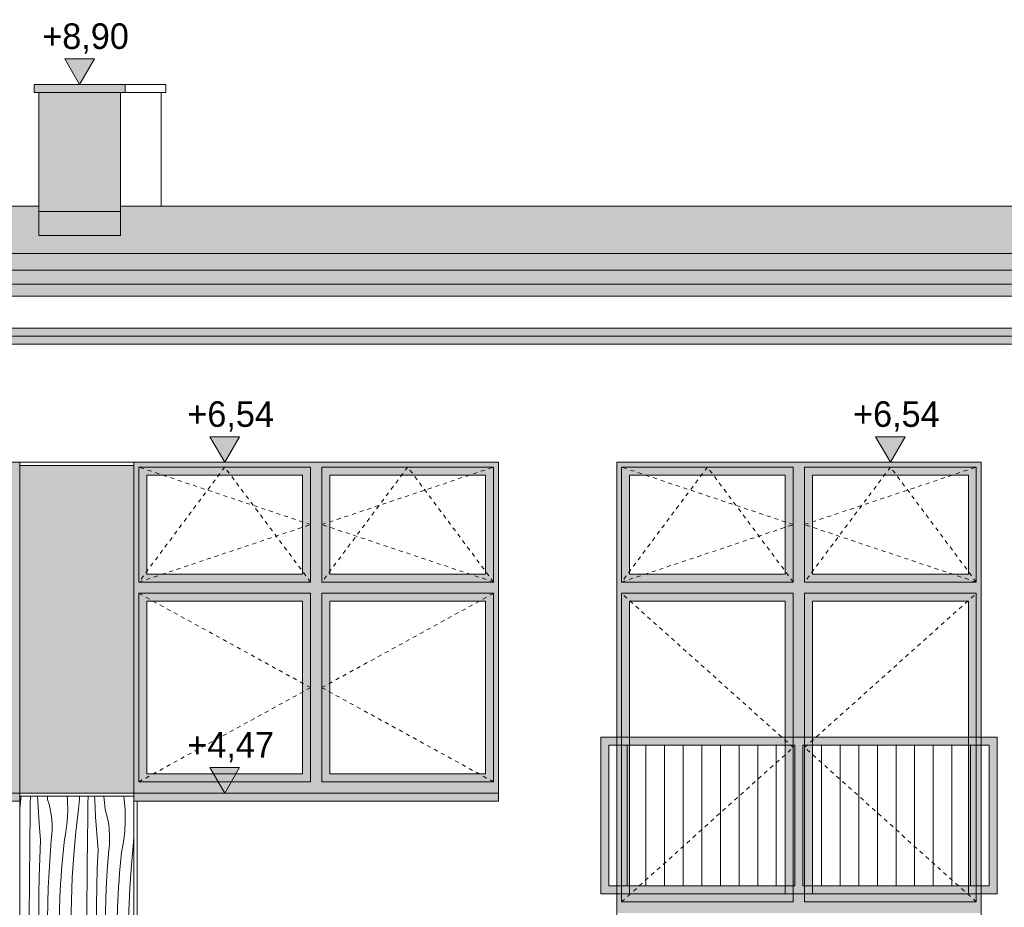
# Model space of a CAD drawing. Extents: x -366324 to -207045, y 68808 to 138616.
# Tile 147 of 170: x -228512 to -222352, y 118760 to 124314. Entities that reach past the tile are written whole.
import ezdxf

# ---------------------------------------------------------------- set-up
doc = ezdxf.new("R2010")
doc.units = 0
doc.header["$MEASUREMENT"] = 0
doc.linetypes.add('Dashed', pattern=[564.444447, 282.222223, -282.222223])
doc.linetypes.add('Hidden Line', pattern=[50, 25, -25])
for name, color, linetype, lineweight in [('Arch balustrady_Nr_Pióra__21', 7, 'Continuous', 9), ('Arch kolorystyka_Nr_Pióra__41', 7, 'Continuous', 15), ('Arch okna_Nr_Pióra__21', 7, 'Continuous', 9), ('Arch rynny_Nr_Pióra__21', 7, 'Continuous', 9), ('Arch wykończenie_Nr_Pióra__21', 7, 'Continuous', 9), ('Arch wymiary_Nr_Pióra__21', 7, 'Continuous', 9), ('arch wypelnienia_Nr_Pióra__21', 7, 'Continuous', 9), ('Arch ściany zewnętrzne_Nr_Pióra__21', 7, 'Continuous', 9), ('INWENT DACH_Nr_Pióra__21', 7, 'Continuous', 9)]:
    doc.layers.add(name, color=color, linetype=linetype, lineweight=lineweight)
for name, color, linetype, lineweight, true_color in [('ARCH dach_Nr_Pióra__22', 7, 'Continuous', 9, 0x7f7f7f), ('Arch kolorystyka_Nr_Pióra__2', 7, 'Continuous', 13, 0x7f7f7f), ('Arch kolorystyka_Nr_Pióra__22', 7, 'Continuous', 9, 0x7f7f7f), ('Arch kolorystyka_Nr_Pióra__61', 7, 'Continuous', 20, 0x4d4d4d), ('Arch kolorystyka_Nr_Pióra__81', 7, 'Continuous', 9, 0x5d5d5d), ('Arch rynny_Nr_Pióra__81', 7, 'Continuous', 9, 0x5d5d5d), ('Arch wykończenie_Nr_Pióra__2', 7, 'Continuous', 13, 0x7f7f7f), ('Arch ściany zewnętrzne_Nr_Pióra__2', 7, 'Continuous', 13, 0x7f7f7f)]:
    doc.layers.add(name, color=color, linetype=linetype, lineweight=lineweight, true_color=true_color)
doc.layers.add('Arch wymiary', color=7, linetype='Continuous')
doc.styles.add('GENERATED_STYLE_1', font='txt')

# ---------------------------------------------------------------- blocks, each defined once
blk = doc.blocks.new('*X124')
at = {"layer": 'Arch kolorystyka_Nr_Pióra__22', "linetype": 'Continuous'}
for p, q in [((-228505.2, 119437.5), (-228503.2, 119454.6)), ((-228445.8, 119409.6), (-228445.1, 119454.6)), ((-228396.8, 119389), (-228400.6, 119454.6)), ((-228337.1, 119435.3), (-228338.9, 119454.6)), ((-228212.5, 119431.4), (-228214.3, 119454.6)), ((-228138.6, 119435.5), (-228137.1, 119454.6)), ((-228084.6, 119408.8), (-228083.9, 119454.6)), ((-228042.6, 119430.1), (-228043.9, 119454.6)), ((-227976.9, 119371.8), (-227984.7, 119454.6)), ((-227857.6, 119434.2), (-227860.6, 119454.6)), ((-228511.9, 119378), (-228505.2, 119437.5)), ((-228446.6, 119347), (-228445.8, 119409.6)), ((-228389.9, 119284.5), (-228396.8, 119389)), ((-228328, 119404.4), (-228337.1, 119435.3)), ((-228320.6, 119373.1), (-228328, 119404.4)), ((-228211.4, 119364.9), (-228212.5, 119431.4)), ((-228145, 119374), (-228142.6, 119394.5)), ((-228142.6, 119394.5), (-228140.5, 119415)), ((-228140.5, 119415), (-228138.6, 119435.5)), ((-228085.6, 119346.1), (-228084.6, 119408.8)), ((-228036.6, 119325.5), (-228042.6, 119430.1)), ((-227852.3, 119367.9), (-227857.6, 119434.2)), ((-228447.3, 119284.3), (-228446.6, 119347)), ((-228315.1, 119341.4), (-228320.6, 119373.1)), ((-228311.3, 119309.4), (-228315.1, 119341.4)), ((-228214.7, 119298.4), (-228211.4, 119364.9)), ((-228161, 119231.4), (-228145, 119374)), ((-228086.4, 119283.4), (-228085.6, 119346.1)), ((-228029.7, 119221), (-228036.6, 119325.5)), ((-227967.8, 119340.9), (-227976.9, 119371.8)), ((-227960.4, 119309.6), (-227967.8, 119340.9)), ((-227851.2, 119301.4), (-227852.3, 119367.9)), ((-228447.9, 119221.6), (-228447.3, 119284.3)), ((-228382.1, 119180.1), (-228389.9, 119284.5)), ((-228309.4, 119277.3), (-228311.3, 119309.4)), ((-228309.3, 119245.1), (-228309.4, 119277.3)), ((-228222.3, 119232.3), (-228214.7, 119298.4)), ((-228087.1, 119220.8), (-228086.4, 119283.4)), ((-227954.9, 119277.9), (-227960.4, 119309.6)), ((-227951.1, 119245.9), (-227954.9, 119277.9)), ((-227854.5, 119234.9), (-227851.2, 119301.4)), ((-228449, 119103.6), (-228447.9, 119221.6)), ((-228314.6, 119181), (-228311, 119213)), ((-228311, 119213), (-228309.3, 119245.1)), ((-228234.2, 119166.9), (-228222.3, 119232.3)), ((-228173.6, 119088.5), (-228161, 119231.4)), ((-228087.7, 119158.1), (-228087.1, 119220.8)), ((-228021.9, 119116.5), (-228029.7, 119221)), ((-227949.2, 119213.8), (-227951.1, 119245.9)), ((-227949.1, 119181.6), (-227949.2, 119213.8)), ((-227862.1, 119168.8), (-227854.5, 119234.9)), ((-227800.8, 119167.9), (-227796.9, 119202.8)), ((-228386.4, 119065.7), (-228382.1, 119180.1)), ((-228322, 119082.2), (-228314.6, 119181)), ((-228238.8, 119123.6), (-228234.2, 119166.9)), ((-228088.8, 119040), (-228087.7, 119158.1)), ((-227954.4, 119117.5), (-227950.8, 119149.5)), ((-227950.8, 119149.5), (-227949.1, 119181.6)), ((-227874, 119103.4), (-227862.1, 119168.8)), ((-227813.4, 119025), (-227800.8, 119167.9)), ((-228450, 118985.5), (-228449, 119103.6)), ((-228328, 118983.2), (-228322, 119082.2)), ((-228246.8, 119036.9), (-228243, 119080.3)), ((-228243, 119080.3), (-228238.8, 119123.6)), ((-228182.9, 118945.4), (-228173.6, 119088.5)), ((-228026.2, 119002.2), (-228021.9, 119116.5)), ((-227961.8, 119018.7), (-227954.4, 119117.5)), ((-227878.6, 119060.1), (-227874, 119103.4)), ((-228389.5, 118951.2), (-228386.4, 119065.7)), ((-228250.2, 118993.5), (-228246.8, 119036.9)), ((-228089.8, 118922), (-228088.8, 119040)), ((-227967.8, 118919.7), (-227961.8, 119018.7)), ((-227886.6, 118973.4), (-227882.8, 119016.7)), ((-227882.8, 119016.7), (-227878.6, 119060.1)), ((-227822.7, 118881.9), (-227813.4, 119025)), ((-228451, 118867.5), (-228450, 118985.5)), ((-228391.4, 118836.8), (-228389.5, 118951.2)), ((-228332.7, 118884.2), (-228328, 118983.2)), ((-228255.9, 118906.6), (-228253.2, 118950.1)), ((-228253.2, 118950.1), (-228250.2, 118993.5)), ((-228029.3, 118887.7), (-228026.2, 119002.2)), ((-227890, 118930), (-227886.6, 118973.4)), ((-228258.1, 118863.2), (-228255.9, 118906.6)), ((-228188.8, 118802.1), (-228182.9, 118945.4)), ((-228090.8, 118804), (-228089.8, 118922)), ((-227972.5, 118820.7), (-227967.8, 118919.7)), ((-227893, 118886.6), (-227890, 118930)), ((-228451.9, 118749.5), (-228451, 118867.5)), ((-228392.1, 118722.3), (-228391.4, 118836.8)), ((-228336, 118785.1), (-228332.7, 118884.2)), ((-228259.9, 118819.7), (-228258.1, 118863.2)), ((-228031.2, 118773.3), (-228029.3, 118887.7)), ((-227897.9, 118799.7), (-227895.7, 118843.1)), ((-227895.7, 118843.1), (-227893, 118886.6)), ((-227828.6, 118738.5), (-227822.7, 118881.9)), ((-228338, 118686), (-228336, 118785.1)), ((-228262.1, 118747.3), (-228259.9, 118819.7)), ((-228191.3, 118658.6), (-228188.8, 118802.1)), ((-228091.7, 118686), (-228090.8, 118804)), ((-228031.9, 118658.8), (-228031.2, 118773.3)), ((-227975.8, 118721.6), (-227972.5, 118820.7)), ((-227899.7, 118756.2), (-227897.9, 118799.7)), ((-228452.8, 118631.4), (-228451.9, 118749.5)), ((-228391.6, 118607.9), (-228392.1, 118722.3)), ((-228263.2, 118674.8), (-228262.1, 118747.3)), ((-227977.8, 118622.5), (-227975.8, 118721.6)), ((-227901.9, 118683.7), (-227899.7, 118756.2)), ((-227831.1, 118595.1), (-227828.6, 118738.5)), ((-228338.7, 118586.9), (-228338, 118686)), ((-228263.2, 118602.4), (-228263.2, 118674.8)), ((-228190.4, 118515.2), (-228191.3, 118658.6)), ((-228092.6, 118567.9), (-228091.7, 118686)), ((-228031.4, 118544.3), (-228031.9, 118658.8)), ((-227903, 118611.3), (-227901.9, 118683.7)), ((-228453.7, 118513.4), (-228452.8, 118631.4)), ((-228389.9, 118493.4), (-228391.6, 118607.9)), ((-228338, 118487.7), (-228338.7, 118586.9)), ((-228262.1, 118529.9), (-228263.2, 118602.4)), ((-227978.5, 118523.3), (-227977.8, 118622.5)), ((-227903, 118538.9), (-227903, 118611.3)), ((-227830.2, 118451.7), (-227831.1, 118595.1)), ((-228260, 118457.5), (-228262.1, 118529.9)), ((-228093.5, 118449.9), (-228092.6, 118567.9)), ((-228029.7, 118429.9), (-228031.4, 118544.3)), ((-227977.8, 118424.2), (-227978.5, 118523.3)), ((-227901.9, 118466.4), (-227903, 118538.9)), ((-228454.5, 118395.4), (-228453.7, 118513.4)), ((-228387, 118379), (-228389.9, 118493.4)), ((-228335.9, 118388.6), (-228338, 118487.7)), ((-228256.7, 118385.2), (-228260, 118457.5)), ((-228186.1, 118371.8), (-228190.4, 118515.2)), ((-227899.8, 118394), (-227901.9, 118466.4)), ((-228455.2, 118277.3), (-228454.5, 118395.4)), ((-228094.3, 118331.9), (-228093.5, 118449.9)), ((-228026.8, 118315.4), (-228029.7, 118429.9)), ((-227975.7, 118325.1), (-227977.8, 118424.2)), ((-227825.9, 118308.3), (-227830.2, 118451.7)), ((-228382.8, 118264.6), (-228387, 118379)), ((-228335.5, 118372), (-228335.9, 118388.6)), ((-228334.9, 118355.3), (-228335.5, 118372)), ((-228334.4, 118338.7), (-228334.9, 118355.3)), ((-228333.8, 118322), (-228334.4, 118338.7)), ((-228252.4, 118312.8), (-228256.7, 118385.2)), ((-228178.5, 118228.5), (-228186.1, 118371.8)), ((-227896.5, 118321.6), (-227899.8, 118394)), ((-228455.2, 118277.3), (-228447.1, 118241.4)), ((-228333.2, 118305.4), (-228333.8, 118322)), ((-228332.5, 118288.7), (-228333.2, 118305.4)), ((-228331.8, 118272.1), (-228332.5, 118288.7)), ((-228331, 118255.4), (-228331.8, 118272.1)), ((-228246.9, 118240.6), (-228252.4, 118312.8)), ((-228095, 118213.8), (-228094.3, 118331.9)), ((-228022.6, 118201.1), (-228026.8, 118315.4)), ((-227975.3, 118308.4), (-227975.7, 118325.1)), ((-227974.7, 118291.8), (-227975.3, 118308.4)), ((-227974.2, 118275.1), (-227974.7, 118291.8)), ((-227973.6, 118258.5), (-227974.2, 118275.1)), ((-227892.2, 118249.3), (-227896.5, 118321.6)), ((-227818.3, 118165), (-227825.9, 118308.3)), ((-228447.1, 118241.4), (-228439.6, 118205.4)), ((-228382.2, 118250.5), (-228382.8, 118264.6)), ((-228381.6, 118236.5), (-228382.2, 118250.5)), ((-228381, 118222.5), (-228381.6, 118236.5)), ((-228380.3, 118208.5), (-228381, 118222.5)), ((-228330, 118169.7), (-228331, 118255.4)), ((-228246.1, 118200.7), (-228246.9, 118240.6)), ((-228178.5, 118228.5), (-228156.8, 118161.4)), ((-228095, 118213.8), (-228086.9, 118177.9)), ((-227973, 118241.8), (-227973.6, 118258.5)), ((-227972.3, 118225.2), (-227973, 118241.8)), ((-227971.6, 118208.6), (-227972.3, 118225.2)), ((-227886.7, 118177.1), (-227892.2, 118249.3)), ((-228511.9, 118206.3), (-228498.3, 118156.9)), ((-228498.3, 118156.9), (-228482.7, 118088.1)), ((-228439.6, 118205.4), (-228432.6, 118169.3)), ((-228432.6, 118169.3), (-228426.2, 118133)), ((-228379.7, 118194.5), (-228380.3, 118208.5)), ((-228379, 118180.4), (-228379.7, 118194.5)), ((-228378.3, 118166.4), (-228379, 118180.4)), ((-228377.6, 118152.4), (-228378.3, 118166.4)), ((-228375.8, 118047.7), (-228377.6, 118152.4)), ((-228328, 118084), (-228330, 118169.7)), ((-228245.1, 118160.7), (-228246.1, 118200.7)), ((-228243.7, 118120.8), (-228245.1, 118160.7)), ((-228156.8, 118161.4), (-228138.1, 118093.3)), ((-228086.9, 118177.9), (-228079.4, 118141.9)), ((-228022, 118187), (-228022.6, 118201.1)), ((-228021.4, 118173), (-228022, 118187)), ((-228020.8, 118159), (-228021.4, 118173)), ((-228020.1, 118145), (-228020.8, 118159)), ((-227970.8, 118191.9), (-227971.6, 118208.6)), ((-227969.8, 118106.2), (-227970.8, 118191.9)), ((-227885.9, 118137.1), (-227886.7, 118177.1)), ((-227818.3, 118165), (-227796.9, 118098.8)), ((-228482.7, 118088.1), (-228470.1, 118018.6)), ((-228426.2, 118133), (-228420.5, 118096.6)), ((-228420.5, 118096.6), (-228415.3, 118060.2)), ((-228242, 118080.8), (-228243.7, 118120.8)), ((-228138.1, 118093.3), (-228122.5, 118024.5)), ((-228079.4, 118141.9), (-228072.4, 118105.7)), ((-228072.4, 118105.7), (-228066, 118069.5)), ((-228019.5, 118130.9), (-228020.1, 118145)), ((-228018.8, 118116.9), (-228019.5, 118130.9)), ((-228018.1, 118102.9), (-228018.8, 118116.9)), ((-228017.4, 118088.9), (-228018.1, 118102.9)), ((-228015.6, 117984.2), (-228017.4, 118088.9)), ((-227967.8, 118020.5), (-227969.8, 118106.2)), ((-227884.9, 118097.2), (-227885.9, 118137.1)), ((-227883.5, 118057.3), (-227884.9, 118097.2)), ((-228415.3, 118060.2), (-228410.7, 118023.7)), ((-228373.2, 117943), (-228375.8, 118047.7)), ((-228324.9, 117998.3), (-228328, 118084)), ((-228240.1, 118040.9), (-228242, 118080.8)), ((-228237.9, 118001), (-228240.1, 118040.9)), ((-228066, 118069.5), (-228060.3, 118033.1)), ((-228060.3, 118033.1), (-228055.1, 117996.7)), ((-227881.8, 118017.3), (-227883.5, 118057.3)), ((-228470.1, 118018.6), (-228460.6, 117948.7)), ((-228410.7, 118023.7), (-228406.7, 117987.1)), ((-228404.3, 117971.1), (-228406.7, 117987.1)), ((-228402.2, 117955.1), (-228404.3, 117971.1)), ((-228320.9, 117912.7), (-228324.9, 117998.3)), ((-228235.4, 117961.2), (-228237.9, 118001)), ((-228122.5, 118024.5), (-228109.9, 117955.1)), ((-228055.1, 117996.7), (-228050.5, 117960.2)), ((-228013, 117879.6), (-228015.6, 117984.2)), ((-227964.7, 117934.8), (-227967.8, 118020.5)), ((-227879.9, 117977.4), (-227881.8, 118017.3)), ((-227877.7, 117937.5), (-227879.9, 117977.4)), ((-228460.6, 117948.7), (-228454.3, 117879.6)), ((-228400.4, 117939.1), (-228402.2, 117955.1)), ((-228399.1, 117923), (-228400.4, 117939.1)), ((-228398.1, 117906.9), (-228399.1, 117923)), ((-228397.5, 117890.8), (-228398.1, 117906.9)), ((-228371.1, 117879.6), (-228373.2, 117943)), ((-228318.9, 117879.6), (-228320.9, 117912.7)), ((-228232.6, 117921.3), (-228235.4, 117961.2)), ((-228232.1, 117909.5), (-228232.6, 117921.3)), ((-228231.2, 117897.6), (-228232.1, 117909.5)), ((-228109.9, 117955.1), (-228100.4, 117885.2)), ((-228050.5, 117960.2), (-228046.5, 117923.6)), ((-228044.1, 117907.6), (-228046.5, 117923.6)), ((-228042, 117891.6), (-228044.1, 117907.6)), ((-227962.1, 117879.6), (-227964.7, 117934.8)), ((-227875.2, 117897.6), (-227877.7, 117937.5)), ((-228397.4, 117879.6), (-228397.5, 117890.8)), ((-228229.8, 117885.9), (-228231.2, 117897.6)), ((-228228.8, 117879.6), (-228229.8, 117885.9)), ((-228100.4, 117885.2), (-228099.9, 117879.6)), ((-228040.7, 117879.6), (-228042, 117891.6)), ((-227873.9, 117879.6), (-227875.2, 117897.6))]:
    blk.add_line(p, q, dxfattribs=at)
blk = doc.blocks.new('Wypełnienie_62')
at = {"layer": 'Arch kolorystyka_Nr_Pióra__22', "linetype": 'Dashed'}
blk.add_blockref('*X124', (0, 0), dxfattribs=at)
blk = doc.blocks.new('Wymiary_200', base_point=(-228136.9, 123909.6))
at = {"layer": 'Arch wymiary_Nr_Pióra__21', "linetype": 'Continuous'}
blk.add_hatch(color=256, dxfattribs=at).paths.add_polyline_path([(-228136.9, 123909.6), (-228229.7, 124069.6), (-228044.1, 124069.6)], flags=0)
for p, q in [((-228136.9, 123909.6), (-228229.7, 124069.6)), ((-228229.7, 124069.6), (-228044.1, 124069.6)), ((-228044.1, 124069.6), (-228136.9, 123909.6)), ((-228136.9, 123909.6), (-228256.9, 123909.6)), ((-228136.9, 123909.6), (-228016.9, 123909.6))]:
    blk.add_line(p, q, dxfattribs=at)
at = {"layer": 'Arch wymiary_Nr_Pióra__21', "insert": (-228370.3, 124101.6), "char_height": 160, "attachment_point": 7, "style": 'GENERATED_STYLE_1'}
blk.add_mtext('{+8,90}', dxfattribs=at)
blk = doc.blocks.new('Wymiary_208', base_point=(-223064.4, 121544.6))
at = {"layer": 'Arch wymiary_Nr_Pióra__21', "linetype": 'Continuous'}
blk.add_hatch(color=256, dxfattribs=at).paths.add_polyline_path([(-223064.4, 121544.6), (-223157.2, 121704.6), (-222971.6, 121704.6)], flags=0)
for p, q in [((-223064.4, 121544.6), (-223157.2, 121704.6)), ((-223157.2, 121704.6), (-222971.6, 121704.6)), ((-222971.6, 121704.6), (-223064.4, 121544.6)), ((-223064.4, 121544.6), (-223184.4, 121544.6)), ((-223064.4, 121544.6), (-222944.4, 121544.6))]:
    blk.add_line(p, q, dxfattribs=at)
at = {"layer": 'Arch wymiary_Nr_Pióra__21', "insert": (-223297.8, 121736.6), "char_height": 160, "attachment_point": 7, "style": 'GENERATED_STYLE_1'}
blk.add_mtext('{+6,54}', dxfattribs=at)
blk = doc.blocks.new('Wymiary_217', base_point=(-227229.4, 119474.6))
at = {"layer": 'Arch wymiary_Nr_Pióra__21', "linetype": 'Continuous'}
blk.add_hatch(color=256, dxfattribs=at).paths.add_polyline_path([(-227229.4, 119474.6), (-227322.2, 119634.6), (-227136.6, 119634.6)], flags=0)
for p, q in [((-227229.4, 119474.6), (-227322.2, 119634.6)), ((-227322.2, 119634.6), (-227136.6, 119634.6)), ((-227136.6, 119634.6), (-227229.4, 119474.6)), ((-227229.4, 119474.6), (-227349.4, 119474.6)), ((-227229.4, 119474.6), (-227109.4, 119474.6))]:
    blk.add_line(p, q, dxfattribs=at)
at = {"layer": 'Arch wymiary_Nr_Pióra__21', "insert": (-227462.8, 119666.6), "char_height": 160, "attachment_point": 7, "style": 'GENERATED_STYLE_1'}
blk.add_mtext('{+4,47}', dxfattribs=at)
blk = doc.blocks.new('Wymiary_218', base_point=(-227229.4, 121544.6))
at = {"layer": 'Arch wymiary_Nr_Pióra__21', "linetype": 'Continuous'}
blk.add_hatch(color=256, dxfattribs=at).paths.add_polyline_path([(-227229.4, 121544.6), (-227322.2, 121704.6), (-227136.6, 121704.6)], flags=0)
for p, q in [((-227229.4, 121544.6), (-227322.2, 121704.6)), ((-227322.2, 121704.6), (-227136.6, 121704.6)), ((-227136.6, 121704.6), (-227229.4, 121544.6)), ((-227229.4, 121544.6), (-227349.4, 121544.6)), ((-227229.4, 121544.6), (-227109.4, 121544.6))]:
    blk.add_line(p, q, dxfattribs=at)
at = {"layer": 'Arch wymiary_Nr_Pióra__21', "insert": (-227462.8, 121736.6), "char_height": 160, "attachment_point": 7, "style": 'GENERATED_STYLE_1'}
blk.add_mtext('{+6,54}', dxfattribs=at)

msp = doc.modelspace()

# ---------------------------------------------------------------- hatches: boundary and pattern name
at = {"layer": 'Arch kolorystyka_Nr_Pióra__2', "linetype": 'Continuous'}
h = msp.add_hatch(color=256, dxfattribs=at)
h.paths.add_polyline_path([(-230791.9, 119474.6), (-228511.9, 119474.6), (-228511.9, 121544.6), (-230791.9, 121544.6)], flags=0)
h.paths.add_polyline_path([(-230711.9, 119594.6), (-229736.9, 119594.6), (-229736.9, 120674.6), (-230711.9, 120674.6)], flags=0)
h.paths.add_polyline_path([(-230711.9, 120844.6), (-229736.9, 120844.6), (-229736.9, 121464.6), (-230711.9, 121464.6)], flags=0)
h.paths.add_polyline_path([(-229566.9, 120844.6), (-228591.9, 120844.6), (-228591.9, 121464.6), (-229566.9, 121464.6)], flags=0)
h.paths.add_polyline_path([(-229566.9, 119594.6), (-228591.9, 119594.6), (-228591.9, 120674.6), (-229566.9, 120674.6)], flags=0)
h = msp.add_hatch(color=256, dxfattribs=at)
h.paths.add_polyline_path([(-227796.9, 119474.6), (-225516.9, 119474.6), (-225516.9, 121544.6), (-227796.9, 121544.6)], flags=0)
h.paths.add_polyline_path([(-227716.9, 119594.6), (-226741.9, 119594.6), (-226741.9, 120674.6), (-227716.9, 120674.6)], flags=0)
h.paths.add_polyline_path([(-227716.9, 120844.6), (-226741.9, 120844.6), (-226741.9, 121464.6), (-227716.9, 121464.6)], flags=0)
h.paths.add_polyline_path([(-226571.9, 120844.6), (-225596.9, 120844.6), (-225596.9, 121464.6), (-226571.9, 121464.6)], flags=0)
h.paths.add_polyline_path([(-226571.9, 119594.6), (-225596.9, 119594.6), (-225596.9, 120674.6), (-226571.9, 120674.6)], flags=0)
h = msp.add_hatch(color=256, dxfattribs=at)
h.paths.add_polyline_path([(-224776.9, 118724.6), (-222496.9, 118724.6), (-222496.9, 121544.6), (-224776.9, 121544.6)], flags=0)
h.paths.add_polyline_path([(-224696.9, 120844.6), (-223721.9, 120844.6), (-223721.9, 121464.6), (-224696.9, 121464.6)], flags=0)
h.paths.add_polyline_path([(-223551.9, 120844.6), (-222576.9, 120844.6), (-222576.9, 121464.6), (-223551.9, 121464.6)], flags=0)
h.paths.add_polyline_path([(-223551.9, 118844.6), (-222576.9, 118844.6), (-222576.9, 120674.6), (-223551.9, 120674.6)], flags=0)
h.paths.add_polyline_path([(-223721.9, 120674.6), (-224696.9, 120674.6), (-224696.9, 118844.6), (-223721.9, 118844.6)], flags=0)
at = {"layer": 'Arch kolorystyka_Nr_Pióra__41', "linetype": 'Continuous'}
for points in [[(-228421.9, 123909.6), (-228421.9, 123859.6), (-227851.9, 123859.6), (-227851.9, 123909.6)], [(-227881.9, 123114.6), (-228391.9, 123114.6), (-228391.9, 122964.6), (-227881.9, 122964.6)], [(-233811.9, 122659.8), (-210556.9, 122659.8), (-210556.9, 122746.6), (-233811.9, 122746.6)], [(-233811.9, 122659.8), (-233811.9, 122584.8), (-231221.9, 122584.8, -0.545455), (-231111.9, 122584.8), (-222211.9, 122584.8, -0.545455), (-222101.9, 122584.8), (-213271.9, 122584.8, -0.545455), (-213161.9, 122584.8), (-210556.9, 122584.8), (-210556.9, 122659.8)], [(-231111.9, 122384.6), (-231111.9, 122334.6), (-222211.9, 122334.6), (-222211.9, 122384.6)], [(-222211.9, 122334.6), (-231111.9, 122334.6), (-231111.9, 122284.6), (-222211.9, 122284.6)], [(-228511.9, 119424.6), (-228511.9, 119474.6), (-230791.9, 119474.6), (-230791.9, 119424.6)], [(-225516.9, 119424.6), (-225516.9, 119474.6), (-227796.9, 119474.6), (-227796.9, 119424.6)]]:
    msp.add_hatch(color=256, dxfattribs=at).paths.add_polyline_path(points, flags=0)
at = {"layer": 'Arch kolorystyka_Nr_Pióra__61', "linetype": 'Continuous'}
for points in [[(-233811.9, 122850.8), (-210556.9, 122850.8), (-210556.9, 123148.4), (-215836.9, 123148.4), (-215836.9, 123063.8), (-216356.9, 123063.8), (-216356.9, 123148.4), (-221766.9, 123148.4), (-221766.9, 123063.8), (-222276.9, 123063.8), (-222276.9, 123148.4), (-227881.9, 123148.4), (-227881.9, 122964.6), (-228391.9, 122964.6), (-228391.9, 123148.4), (-233811.9, 123148.4)], [(-210556.9, 122850.8), (-233811.9, 122850.8), (-233811.9, 122746.6), (-210556.9, 122746.6)]]:
    msp.add_hatch(color=256, dxfattribs=at).paths.add_polyline_path(points, flags=0)
at = {"layer": 'Arch kolorystyka_Nr_Pióra__81', "linetype": 'Continuous'}
for points in [[(-227881.9, 123859.6), (-228391.9, 123859.6), (-228391.9, 123114.6), (-227881.9, 123114.6)], [(-227796.9, 119474.6), (-227796.9, 121524.6), (-228511.9, 121524.6), (-228511.9, 119474.6)]]:
    msp.add_hatch(color=256, dxfattribs=at).paths.add_polyline_path(points, flags=0)
at = {"layer": 'arch wypelnienia_Nr_Pióra__21', "linetype": 'Continuous'}
h = msp.add_hatch(color=256, dxfattribs=at)
h.paths.add_polyline_path([(-224876.9, 119824.6), (-222396.9, 119824.6), (-222396.9, 118844.6), (-224876.9, 118844.6)], flags=0)
h.paths.add_polyline_path([(-224826.9, 118894.6), (-223661.9, 118894.6), (-223661.9, 119774.6), (-224826.9, 119774.6)], flags=0)
h.paths.add_polyline_path([(-223611.9, 118894.6), (-222446.9, 118894.6), (-222446.9, 119774.6), (-223611.9, 119774.6)], flags=0)

# ---------------------------------------------------------------- linework, layer by layer
at = {"layer": 'Arch balustrady_Nr_Pióra__21', "linetype": 'Continuous'}
for p, q in [((-222396.9, 119824.6), (-224876.9, 119824.6)), ((-224826.9, 119824.6), (-224876.9, 119824.6)), ((-224876.9, 119824.6), (-224876.9, 118844.6)), ((-223611.9, 119824.6), (-223661.9, 119824.6)), ((-222396.9, 119824.6), (-222446.9, 119824.6)), ((-222396.9, 119824.6), (-222396.9, 118844.6)), ((-224826.9, 119774.6), (-224826.9, 118894.6)), ((-223661.9, 119774.6), (-224826.9, 119774.6)), ((-224710.4, 119774.6), (-224710.4, 118894.6)), ((-224593.9, 119774.6), (-224593.9, 118894.6)), ((-224477.4, 119774.6), (-224477.4, 118894.6)), ((-224360.9, 119774.6), (-224360.9, 118894.6)), ((-224244.4, 119774.6), (-224244.4, 118894.6)), ((-224127.9, 119774.6), (-224127.9, 118894.6)), ((-224011.4, 119774.6), (-224011.4, 118894.6)), ((-223894.9, 119774.6), (-223894.9, 118894.6)), ((-223778.4, 119774.6), (-223778.4, 118894.6)), ((-223661.9, 119774.6), (-223661.9, 118894.6)), ((-222446.9, 119774.6), (-223611.9, 119774.6)), ((-223611.9, 119774.6), (-223611.9, 118894.6)), ((-223495.4, 119774.6), (-223495.4, 118894.6)), ((-223378.9, 119774.6), (-223378.9, 118894.6)), ((-223262.4, 119774.6), (-223262.4, 118894.6)), ((-223145.9, 119774.6), (-223145.9, 118894.6)), ((-223029.4, 119774.6), (-223029.4, 118894.6)), ((-222912.9, 119774.6), (-222912.9, 118894.6)), ((-222796.4, 119774.6), (-222796.4, 118894.6)), ((-222679.9, 119774.6), (-222679.9, 118894.6)), ((-222563.4, 119774.6), (-222563.4, 118894.6)), ((-222446.9, 119774.6), (-222446.9, 118894.6)), ((-223661.9, 118894.6), (-224826.9, 118894.6)), ((-222446.9, 118894.6), (-223611.9, 118894.6)), ((-224876.9, 118844.6), (-224826.9, 118844.6)), ((-222446.9, 118844.6), (-224826.9, 118844.6)), ((-223661.9, 118844.6), (-223611.9, 118844.6)), ((-222446.9, 118844.6), (-222396.9, 118844.6))]:
    msp.add_line(p, q, dxfattribs=at)
at = {"layer": 'ARCH dach_Nr_Pióra__22', "linetype": 'Continuous'}
msp.add_line((-210556.9, 122850.8), (-233811.9, 122850.8), dxfattribs=at)
at = {"layer": 'Arch okna_Nr_Pióra__21', "linetype": 'Continuous'}
for p, q in [((-227766.9, 121514.6), (-226691.9, 121514.6)), ((-227766.9, 121514.6), (-227766.9, 120794.6)), ((-226691.9, 121514.6), (-226691.9, 120794.6)), ((-226621.9, 121514.6), (-226621.9, 120794.6)), ((-226621.9, 121514.6), (-225546.9, 121514.6)), ((-225546.9, 121514.6), (-225546.9, 120794.6)), ((-224746.9, 121514.6), (-223671.9, 121514.6)), ((-224746.9, 121514.6), (-224746.9, 120794.6)), ((-223671.9, 121514.6), (-223671.9, 120794.6)), ((-223601.9, 121514.6), (-223601.9, 120794.6)), ((-223601.9, 121514.6), (-222526.9, 121514.6)), ((-222526.9, 121514.6), (-222526.9, 120794.6)), ((-227716.9, 121464.6), (-226741.9, 121464.6)), ((-227716.9, 121464.6), (-227716.9, 120844.6)), ((-226741.9, 121464.6), (-226741.9, 120844.6)), ((-226571.9, 121464.6), (-225596.9, 121464.6)), ((-226571.9, 121464.6), (-226571.9, 120844.6)), ((-225596.9, 121464.6), (-225596.9, 120844.6)), ((-224696.9, 121464.6), (-223721.9, 121464.6)), ((-224696.9, 121464.6), (-224696.9, 120844.6)), ((-223721.9, 121464.6), (-223721.9, 120844.6)), ((-223551.9, 121464.6), (-222576.9, 121464.6)), ((-223551.9, 121464.6), (-223551.9, 120844.6)), ((-222576.9, 121464.6), (-222576.9, 120844.6)), ((-227716.9, 120844.6), (-226741.9, 120844.6)), ((-226571.9, 120844.6), (-225596.9, 120844.6)), ((-224696.9, 120844.6), (-223721.9, 120844.6)), ((-223551.9, 120844.6), (-222576.9, 120844.6)), ((-227766.9, 120794.6), (-226691.9, 120794.6)), ((-226621.9, 120794.6), (-225546.9, 120794.6)), ((-224746.9, 120794.6), (-223671.9, 120794.6)), ((-223601.9, 120794.6), (-222526.9, 120794.6)), ((-227766.9, 120724.6), (-226691.9, 120724.6)), ((-227766.9, 120724.6), (-227766.9, 119544.6)), ((-227716.9, 120674.6), (-226741.9, 120674.6)), ((-227716.9, 120674.6), (-227716.9, 119594.6)), ((-226741.9, 120674.6), (-226741.9, 119594.6)), ((-226691.9, 120724.6), (-226691.9, 119544.6)), ((-226621.9, 120724.6), (-226621.9, 119544.6)), ((-226621.9, 120724.6), (-225546.9, 120724.6)), ((-226571.9, 120674.6), (-225596.9, 120674.6)), ((-226571.9, 120674.6), (-226571.9, 119594.6)), ((-225596.9, 120674.6), (-225596.9, 119594.6)), ((-225546.9, 120724.6), (-225546.9, 119544.6)), ((-224746.9, 120724.6), (-223671.9, 120724.6)), ((-224746.9, 120724.6), (-224746.9, 118794.6)), ((-224696.9, 120674.6), (-223721.9, 120674.6)), ((-224696.9, 120674.6), (-224696.9, 118844.6)), ((-223721.9, 120674.6), (-223721.9, 118844.6)), ((-223671.9, 120724.6), (-223671.9, 118794.6)), ((-223601.9, 120724.6), (-223601.9, 118794.6)), ((-223601.9, 120724.6), (-222526.9, 120724.6)), ((-223551.9, 120674.6), (-222576.9, 120674.6)), ((-223551.9, 120674.6), (-223551.9, 118844.6)), ((-222576.9, 120674.6), (-222576.9, 118844.6)), ((-222526.9, 120724.6), (-222526.9, 118794.6)), ((-227716.9, 119594.6), (-226741.9, 119594.6)), ((-226571.9, 119594.6), (-225596.9, 119594.6)), ((-227766.9, 119544.6), (-226691.9, 119544.6)), ((-226621.9, 119544.6), (-225546.9, 119544.6)), ((-224696.9, 118844.6), (-223721.9, 118844.6)), ((-223551.9, 118844.6), (-222576.9, 118844.6)), ((-224746.9, 118794.6), (-223671.9, 118794.6)), ((-223601.9, 118794.6), (-222526.9, 118794.6))]:
    msp.add_line(p, q, dxfattribs=at)
at = {"layer": 'Arch okna_Nr_Pióra__21', "linetype": 'Hidden Line'}
for p, q in [((-227229.4, 121514.6), (-227766.9, 120794.6)), ((-226691.9, 121154.6), (-227766.9, 121514.6)), ((-226691.9, 120794.6), (-227229.4, 121514.6)), ((-226084.4, 121514.6), (-226621.9, 120794.6)), ((-226621.9, 121154.6), (-225546.9, 121514.6)), ((-225546.9, 120794.6), (-226084.4, 121514.6)), ((-224209.4, 121514.6), (-224746.9, 120794.6)), ((-223671.9, 121154.6), (-224746.9, 121514.6)), ((-223671.9, 120794.6), (-224209.4, 121514.6)), ((-223064.4, 121514.6), (-223601.9, 120794.6)), ((-223601.9, 121154.6), (-222526.9, 121514.6)), ((-222526.9, 120794.6), (-223064.4, 121514.6)), ((-227766.9, 120794.6), (-226691.9, 121154.6)), ((-225546.9, 120794.6), (-226621.9, 121154.6)), ((-224746.9, 120794.6), (-223671.9, 121154.6)), ((-222526.9, 120794.6), (-223601.9, 121154.6)), ((-226691.9, 120134.6), (-227766.9, 120724.6)), ((-226621.9, 120134.6), (-225546.9, 120724.6)), ((-223671.9, 119759.6), (-224746.9, 120724.6)), ((-223601.9, 119759.6), (-222526.9, 120724.6)), ((-227766.9, 119544.6), (-226691.9, 120134.6)), ((-225546.9, 119544.6), (-226621.9, 120134.6)), ((-224746.9, 118794.6), (-223671.9, 119759.6)), ((-222526.9, 118794.6), (-223601.9, 119759.6))]:
    msp.add_line(p, q, dxfattribs=at)
at = {"layer": 'Arch rynny_Nr_Pióra__21', "linetype": 'Continuous'}
msp.add_line((-222211.9, 122584.8), (-231111.9, 122584.8), dxfattribs=at)
at = {"layer": 'Arch rynny_Nr_Pióra__81', "linetype": 'Continuous'}
for p, q in [((-210556.9, 122659.8), (-233811.9, 122659.8)), ((-222211.9, 122334.6), (-231111.9, 122334.6))]:
    msp.add_line(p, q, dxfattribs=at)
at = {"layer": 'Arch wykończenie_Nr_Pióra__2', "linetype": 'Continuous'}
for p, q in [((-227851.9, 123909.6), (-227596.9, 123909.6)), ((-227596.9, 123909.6), (-227596.9, 123859.6)), ((-227851.9, 123859.6), (-227596.9, 123859.6))]:
    msp.add_line(p, q, dxfattribs=at)
at = {"layer": 'Arch wykończenie_Nr_Pióra__21', "linetype": 'Continuous'}
for p, q in [((-228421.9, 123909.6), (-228421.9, 123859.6)), ((-227851.9, 123909.6), (-228421.9, 123909.6)), ((-227851.9, 123909.6), (-227851.9, 123859.6)), ((-227851.9, 123859.6), (-228421.9, 123859.6))]:
    msp.add_line(p, q, dxfattribs=at)
at = {"layer": 'Arch ściany zewnętrzne_Nr_Pióra__2', "linetype": 'Continuous'}
msp.add_line((-227626.9, 123148.4), (-227626.9, 123859.6), dxfattribs=at)
at = {"layer": 'Arch ściany zewnętrzne_Nr_Pióra__21', "linetype": 'Continuous'}
for p, q in [((-228391.9, 122964.6), (-228391.9, 123859.6)), ((-227881.9, 122964.6), (-227881.9, 123859.6)), ((-228391.9, 123114.6), (-227881.9, 123114.6)), ((-228391.9, 122964.6), (-227881.9, 122964.6)), ((-210556.9, 122746.6), (-233811.9, 122746.6)), ((-222211.9, 122384.6), (-231111.9, 122384.6)), ((-222211.9, 122284.6), (-231111.9, 122284.6)), ((-230791.9, 121544.6), (-228511.9, 121544.6)), ((-228511.9, 121544.6), (-228511.9, 119424.6)), ((-228511.9, 121544.6), (-227796.9, 121544.6)), ((-227796.9, 121544.6), (-225516.9, 121544.6)), ((-227796.9, 121544.6), (-227796.9, 119424.6)), ((-225516.9, 121544.6), (-225516.9, 119424.6)), ((-224776.9, 121544.6), (-222496.9, 121544.6)), ((-224776.9, 121544.6), (-224776.9, 118674.6)), ((-222496.9, 121544.6), (-222496.9, 118674.6)), ((-228511.9, 121524.6), (-227796.9, 121524.6)), ((-230791.9, 119474.6), (-228511.9, 119474.6)), ((-228511.9, 119474.6), (-227796.9, 119474.6)), ((-228511.9, 119454.6), (-227796.9, 119454.6)), ((-227796.9, 119474.6), (-225516.9, 119474.6)), ((-230791.9, 119424.6), (-228511.9, 119424.6)), ((-228511.9, 117879.6), (-228511.9, 119424.6)), ((-227796.9, 119424.6), (-225516.9, 119424.6)), ((-227796.9, 117879.6), (-227796.9, 119424.6)), ((-227776.9, 117879.6), (-227776.9, 119424.6))]:
    msp.add_line(p, q, dxfattribs=at)
at = {"layer": 'INWENT DACH_Nr_Pióra__21', "linetype": 'Continuous'}
for p, q in [((-228391.9, 123148.4), (-233811.9, 123148.4)), ((-222276.9, 123148.4), (-227881.9, 123148.4))]:
    msp.add_line(p, q, dxfattribs=at)

# ---------------------------------------------------------------- block references
at = {"layer": 'Arch kolorystyka_Nr_Pióra__22', "linetype": 'Dashed'}
msp.add_blockref('Wypełnienie_62', (0, 0), dxfattribs=at)
at = {"layer": 'Arch wymiary', "linetype": 'Continuous'}
for name, p in [('Wymiary_200', (-228136.9, 123909.6)), ('Wymiary_218', (-227229.4, 121544.6)), ('Wymiary_208', (-223064.4, 121544.6)), ('Wymiary_217', (-227229.4, 119474.6))]:
    msp.add_blockref(name, p, dxfattribs=at)

doc.saveas('drawing.dxf')
